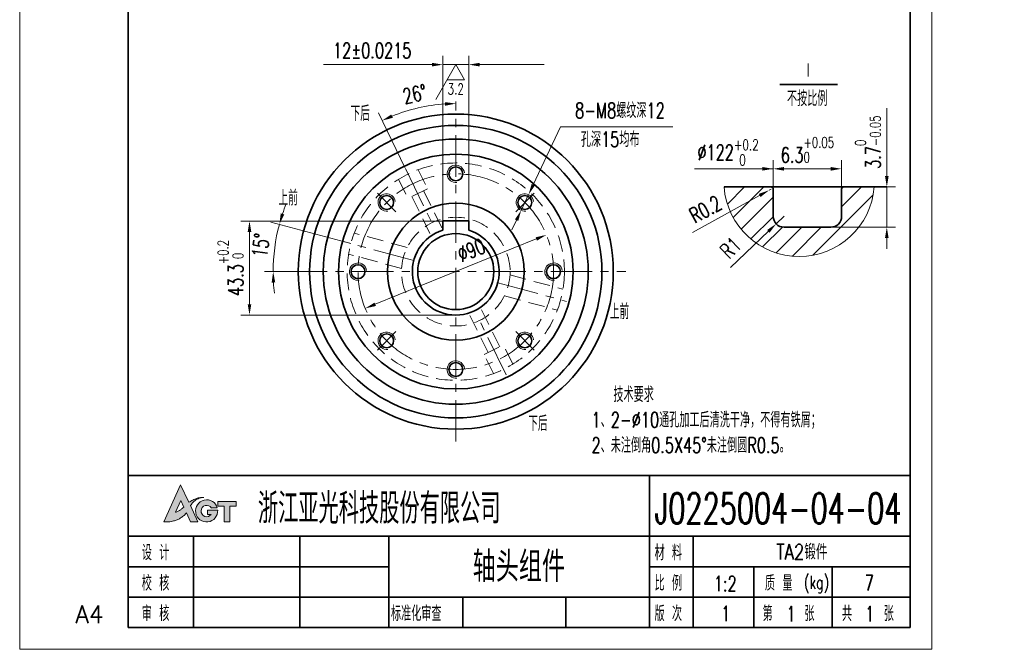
# Model space of a CAD drawing. Header units: millimetres. Extents: x -50 to 403, y -10 to 584.
# Tile 1 of 2: x -50 to 403, y -10 to 280. Entities that reach past the tile are written whole.
import ezdxf
from ezdxf.enums import TextEntityAlignment as Align

# ---------------------------------------------------------------- set-up
doc = ezdxf.new("R2010")
doc.units = ezdxf.units.MM
doc.header["$LTSCALE"] = 0.6
doc.linetypes.add('CENTER', pattern=[50.8, 31.75, -6.35, 6.35, -6.35])
doc.linetypes.add('DASHED', pattern=[19.05, 12.7, -6.35])
doc.layers.get('0').update_dxf_attribs({"lineweight": 35})
for name, color, linetype, lineweight in [('2细线层', 4, 'Continuous', 35), ('3中心线层', 1, 'CENTER', 35), ('4虚线层', 6, 'DASHED', 35), ('YGJ波浪线', 3, 'Continuous', 15), ('YGJ粗实线', 7, 'Continuous', 35), ('YGJ细实线', 3, 'Continuous', 15), ('YGJ细虚线', 2, 'DASHED', 15), ('尺寸线', 4, 'Continuous', 15), ('细实线', 2, 'Continuous', 15)]:
    doc.layers.add(name, color=color, linetype=linetype, lineweight=lineweight)
doc.layers.add('YGJ不打印图层', color=250, linetype='Continuous', lineweight=35, plot=False)
doc.styles.add('HC_GBDIM', font='romans', dxfattribs={"width": 0.667, "bigfont": 'gbcbig'})
doc.styles.add('标准', font='romans.shx', dxfattribs={"width": 0.7, "bigfont": 'hzdx.shx'})
doc.dimstyles.new('HC_GBDIM', dxfattribs={"dimtxt": 3.5, "dimasz": 2.5, "dimexe": 2, "dimexo": 0, "dimgap": 1.5, "dimtad": 1, "dimdec": 1, "dimzin": 0, "dimdsep": 46, "dimtxsty": 'HC_GBDIM', "dimcen": 2.5, "dimclrd": 3, "dimclre": 3, "dimclrt": 2, "dimadec": 0, "dimazin": 0, "dimtfac": 0.714286, "dimtdec": 1, "dimtmove": 0, "dimatfit": 3, "dimfxl": 1, "dimtzin": 0, "dimlwd": -1, "dimlwe": -1, "dimarcsym": 0})

# ---------------------------------------------------------------- blocks, each defined once
blk = doc.blocks.new('*U193')
at = {"layer": 'YGJ粗实线'}
for p, q in [((0, 0), (0, 287)), ((180, 287), (0, 287)), ((180, 287), (180, 0)), ((0, 0), (180, 0))]:
    blk.add_line(p, q, dxfattribs=at)
at = {"layer": 'YGJ细实线'}
for p, q in [((-25, -5), (-25, 292)), ((185, 292), (-25, 292)), ((185, 292), (185, -5)), ((-25, -5), (-25, 0)), ((-25, -5), (185, -5)), ((-25, -5), (0, -5))]:
    blk.add_line(p, q, dxfattribs=at)
at = {"layer": 'YGJ细虚线', "style": 'HC_GBDIM'}
blk.add_text('A4', height=4, dxfattribs=at).set_placement((-8.91, 3.04), align=Align.MIDDLE)
blk = doc.blocks.new('图标')
at = {"layer": 'YGJ细实线', "true_color": 0x0194a4}
h = blk.add_hatch(color=134, dxfattribs=at)
h.dxf.hatch_style = 1
edge = h.paths.add_edge_path()
edge.add_line((3171, -778.12), (3171.97, -780.18))
edge.add_line((3171.97, -780.18), (3173.62, -780.18))
edge.add_line((3173.62, -780.18), (3171.94, -776.47))
edge.add_spline(control_points=[(3171.94, -776.47), (3172.04, -776.33), (3172.28, -776.01), (3172.66, -775.54), (3173.17, -775.17), (3173.69, -774.88), (3174.3, -774.67), (3174.74, -774.61), (3174.99, -774.57)], knot_values=[0, 0, 0, 0, 0.506127, 1.21303, 1.808166, 2.393737, 2.961146, 3.730688, 3.730688, 3.730688, 3.730688], degree=3, periodic=0)
edge.add_spline(control_points=[(3174.99, -774.57), (3174.82, -774.57), (3174.47, -774.56), (3173.96, -774.65), (3173.44, -774.78), (3172.96, -774.98), (3172.46, -775.19), (3172.01, -775.44), (3171.7, -775.62), (3171.54, -775.71)], knot_values=[0, 0, 0, 0, 0.51474, 1.050592, 1.532108, 2.126606, 2.609842, 3.144291, 3.68733, 3.68733, 3.68733, 3.68733], degree=3, periodic=0)
edge.add_line((3171.54, -775.71), (3169.66, -771.68))
edge.add_line((3169.66, -771.68), (3165.83, -780.24))
edge.add_spline(control_points=[(3165.83, -780.24), (3166.43, -780.23), (3167.33, -780.21), (3168.46, -779.89), (3169.27, -779.6), (3169.96, -779.12), (3170.58, -778.65), (3170.88, -778.27), (3171, -778.12)], knot_values=[0, 0, 0, 0, 1.794018, 2.686483, 3.50397, 4.356695, 5.212459, 5.80159, 5.80159, 5.80159, 5.80159], degree=3, periodic=0)
edge = h.paths.add_edge_path(flags=16)
edge.add_spline(control_points=[(3170.4, -776.84), (3170.28, -776.94), (3170.07, -777.1), (3169.76, -777.36), (3169.45, -777.56), (3169.12, -777.78), (3168.79, -777.93), (3168.56, -777.98), (3168.46, -778.01)], knot_values=[0, 0, 0, 0, 0.461656, 0.781514, 1.214544, 1.57739, 1.966104, 2.284035, 2.284035, 2.284035, 2.284035], degree=3, periodic=0)
edge.add_line((3168.46, -778.01), (3169.69, -775.27))
edge.add_line((3169.69, -775.27), (3170.4, -776.84))
h = blk.add_hatch(color=134, dxfattribs=at)
h.dxf.hatch_style = 1
h.paths.add_polyline_path([(3178.21, -777.51), (3175.84, -777.51), (3175.84, -778.49), (3176.72, -778.49, -3.223034), (3176.78, -777.02), (3178.12, -777.02, 2.021246), (3175.66, -780.24, 0.434957)])
h = blk.add_hatch(color=134, dxfattribs=at)
h.dxf.hatch_style = 1
h.paths.add_polyline_path([(3178.27, -776.35), (3178.27, -776.62), (3179.71, -776.62), (3179.71, -780.24), (3181.02, -780.24), (3181.02, -776.62), (3182.47, -776.62), (3182.47, -775.51), (3178.27, -775.51)])
at = {"layer": 'YGJ细实线', "color": 134, "true_color": 0x0194a4}
for p, q in [((3165.83, -780.24), (3169.66, -771.68)), ((3171.54, -775.71), (3169.66, -771.68)), ((3168.46, -778.01), (3169.69, -775.27)), ((3170.4, -776.84), (3169.69, -775.27)), ((3173.62, -780.18), (3171.94, -776.47)), ((3176.78, -777.02), (3178.12, -777.02)), ((3178.27, -775.51), (3182.47, -775.51)), ((3178.27, -775.51), (3178.27, -776.35)), ((3178.27, -775.51), (3178.27, -776.62)), ((3178.27, -776.62), (3179.71, -776.62)), ((3179.71, -776.62), (3179.71, -780.24)), ((3181.02, -776.62), (3182.47, -776.62)), ((3181.02, -776.62), (3181.02, -780.24)), ((3182.47, -775.51), (3182.47, -776.62)), ((3171.97, -780.18), (3171, -778.12)), ((3175.84, -778.49), (3175.84, -777.51)), ((3175.84, -777.51), (3178.21, -777.51)), ((3175.84, -778.49), (3176.72, -778.49)), ((3171.97, -780.18), (3173.62, -780.18)), ((3179.71, -780.24), (3181.02, -780.24))]:
    blk.add_line(p, q, dxfattribs=at)
for centre, radius, start, end in [((3175.66, -777.69), 2.55, 15.2946, 4.0279), ((3175.68, -777.72), 1.3, 32.4416, 323.4921)]:
    blk.add_arc(centre, radius, start, end, dxfattribs=at)
for points in [[(3171.54, -775.71), (3172.01, -775.44), (3172.48, -775.19), (3172.92, -774.99), (3173.48, -774.78), (3173.95, -774.66), (3174.48, -774.58), (3174.99, -774.57)], [(3174.99, -774.57), (3174.23, -774.71), (3173.7, -774.9), (3173.18, -775.17), (3172.71, -775.53), (3172.24, -776.07), (3171.94, -776.47)], [(3168.46, -778.01), (3168.77, -777.92), (3169.12, -777.77), (3169.43, -777.57), (3169.79, -777.33), (3170.03, -777.13), (3170.4, -776.84)], [(3171, -778.12), (3170.62, -778.57), (3169.96, -779.12), (3169.24, -779.58), (3168.48, -779.88), (3167.62, -780.11), (3165.83, -780.24)]]:
    blk.add_spline(points, degree=3, dxfattribs=at)
blk = doc.blocks.new('HC_BTL_BLK')
at = {"layer": 'YGJ不打印图层'}
for p, q in [((-140.5, 21), (-140.5, 0)), ((-79.27, 7), (-79.27, 0))]:
    blk.add_line(p, q, dxfattribs=at)
at = {"layer": 'YGJ粗实线'}
for p, q in [((-180, 35), (0, 35)), ((-180, 35), (-180, 0)), ((-60, 35), (-60, 0)), ((0, 0), (0, 35)), ((-180, 21), (-60, 21)), ((-165, 21), (-165, 0)), ((-120, 21), (-120, 0)), ((-60, 21), (0, 21)), ((-50, 7), (-50, 21)), ((-120, 14), (-180, 14)), ((0, 14), (-60, 14)), ((-36, 7), (-36, 14)), ((-18, 7), (-18, 14)), ((-120, 7), (-180, 7)), ((-60, 7), (-120, 7)), ((-103, 7), (-103, 0)), ((0, 7), (-60, 7)), ((-60, 7), (-60, 0)), ((-60, 7), (-60, 0)), ((-50, 0), (-50, 7)), ((-36, 0), (-36, 7)), ((-18, 0), (-18, 7)), ((-180, 0), (0, 0))]:
    blk.add_line(p, q, dxfattribs=at)
at = {"layer": 'YGJ细实线'}
blk.add_blockref('图标', (-3337.63, 804.53), dxfattribs=at)
at = {"layer": 'YGJ粗实线', "style": '标准', "width": 0.7}
for s, height, p in [('设 计', 3.5, (-176.89, 15.48)), ('材 料', 3.5, (-58.86, 15.48)), ('校 核', 3.5, (-176.89, 8.48)), ('比 例', 3.5, (-58.86, 8.48)), ('质 量', 3.5, (-33.44, 8.48)), ('(kg)', 3, (-24.46, 8.9)), ('审 核', 3.5, (-176.89, 1.48)), ('标准化审查', 3.5, (-119.53, 1.48)), ('版 次', 3.5, (-58.86, 1.48)), ('第    张', 3.5, (-33.99, 1.48)), ('共    张', 3.5, (-15.73, 1.48))]:
    blk.add_text(s, height=height, dxfattribs=at).set_placement(p)
at = {"layer": 'YGJ粗实线', "style": '标准'}
for tag, p, width in [('设计', (-163.61, 15.42), 0.7), ('设计日期', (-139.9, 15.53), 0.5), ('校核', (-163.62, 8.27), 0.7), ('校核日期', (-139.91, 8.15), 0.5), ('审核', (-163.9, 1.17), 0.7), ('审核日期', (-139.93, 1.47), 0.5), ('标准化', (-102.02, 1.32), 0.7), ('标准化日期', (-78.22, 1.4), 0.5)]:
    blk.add_attdef(tag, p, '', height=3.5, dxfattribs=dict(at, width=width))
at = {"layer": 'YGJ细虚线', "style": '标准', "width": 0.7}
blk.add_text('浙江亚光科技股份有限公司', height=7, dxfattribs=at).set_placement((-150.17, 23.91))
at = {"layer": 'YGJ细虚线', "style": '标准'}
blk.add_attdef('图样代号', text='', height=7, dxfattribs=at).set_placement((-58.84, 23.93), (-2.02, 23.93), align=Align.FIT)
blk.add_attdef('图样名称', text='', height=7, rotation=359.9203, dxfattribs=at).set_placement((-118.11, 10.54), (-62.08, 10.46), align=Align.FIT)
at = {"layer": 'YGJ细虚线', "color": 2, "style": '标准'}
blk.add_attdef('材料名称', text='', height=3.5, dxfattribs=at).set_placement((-48.51, 15.65), (-1.4, 15.65), align=Align.FIT)
at = {"layer": 'YGJ细虚线', "style": '标准', "width": 0.7}
for tag, p in [('比例', (-42.58, 8.34)), ('版本号', (-42.46, 1.45)), ('页码', (-27.44, 1.39)), ('页数', (-9.32, 1.39))]:
    blk.add_attdef(tag, text='', height=3.5, dxfattribs=at).set_placement(p, align=Align.CENTER)
at = {"layer": 'YGJ细虚线', "color": 2, "style": '标准', "width": 0.7}
blk.add_attdef('重量', text='', height=3.5, dxfattribs=at).set_placement((-9.41, 8.55), align=Align.CENTER)
blk = doc.blocks.new('*D304')
at = {"layer": 'YGJ细实线', "color": 3}
for p, q in [((144.78, 187.08), (144.78, 263.03)), ((156.78, 187.08), (156.78, 263.03)), ((139.78, 259.03), (89.81, 259.03)), ((156.78, 259.03), (144.78, 259.03)), ((161.78, 259.03), (166.78, 259.03))]:
    blk.add_line(p, q, dxfattribs=at)
for points in [[(139.78, 258.2), (139.78, 259.87), (144.78, 259.03)], [(161.78, 259.87), (161.78, 258.2), (156.78, 259.03)]]:
    blk.add_solid(points, dxfattribs=at)
at = {"layer": 'YGJ细实线', "color": 2, "insert": (112.29, 265.53), "char_height": 7, "attachment_point": 5, "style": '标准'}
blk.add_mtext('12%%P0.0215', dxfattribs=at)
blk = doc.blocks.new('*D348')
at = {"layer": 'YGJ细实线', "color": 3}
blk.add_line((187.85, 178.81), (113.71, 148.75), dxfattribs=at)
for points in [[(188.16, 178.04), (187.53, 179.58), (192.48, 180.69)], [(113.39, 149.53), (114.02, 147.98), (109.07, 146.87)]]:
    blk.add_solid(points, dxfattribs=at)
at = {"layer": 'YGJ细实线', "color": 2, "insert": (157.91, 173.69), "char_height": 7, "attachment_point": 5, "rotation": 22.0672, "style": '标准'}
blk.add_mtext('%%c90{}{{\\H0.7x;}{}}', dxfattribs=at)
blk = doc.blocks.new('*D347')
at = {"layer": 'YGJ细实线', "color": 3}
for p, q in [((150.78, 187.08), (51.8, 187.08)), ((55.8, 148.78), (55.8, 182.08)), ((150.78, 143.78), (51.8, 143.78))]:
    blk.add_line(p, q, dxfattribs=at)
for points in [[(56.63, 182.08), (54.97, 182.08), (55.8, 187.08)], [(54.97, 148.78), (56.63, 148.78), (55.8, 143.78)]]:
    blk.add_solid(points, dxfattribs=at)
at = {"layer": 'YGJ细实线', "color": 2, "insert": (47.08, 165.43), "char_height": 7, "attachment_point": 5, "rotation": 90, "style": '标准'}
blk.add_mtext('43.3{}{{\\H0.7x;{\\S+0.2^  0;}}{}}', dxfattribs=at)
blk = doc.blocks.new('*D327')
at = {"layer": 'YGJ细实线', "color": 3}
blk.add_line((127.39, 211.72), (115.12, 236.88), dxfattribs=at)
blk.add_arc((150.78, 163.78), 77.33, 93.7053, 112.2947, dxfattribs=at)
for points in [[(145.81, 240.12), (145.75, 241.78), (150.78, 241.11)], [(121.1, 236.09), (121.78, 234.57), (116.88, 233.28)]]:
    blk.add_solid(points, dxfattribs=at)
at = {"layer": 'YGJ细实线', "color": 2, "insert": (131.92, 245.46), "char_height": 7, "attachment_point": 5, "rotation": 13, "style": '标准'}
blk.add_mtext('26%%d', dxfattribs=at)
blk = doc.blocks.new('*D329')
at = {"layer": 'YGJ细实线', "color": 3}
for p, q in [((296.92, 201.05), (296.92, 215.1)), ((328.42, 201.73), (328.42, 215.1)), ((301.92, 211.1), (323.42, 211.1))]:
    blk.add_line(p, q, dxfattribs=at)
for points in [[(301.92, 211.93), (301.92, 210.26), (296.92, 211.1)], [(323.42, 210.26), (323.42, 211.93), (328.42, 211.1)]]:
    blk.add_solid(points, dxfattribs=at)
at = {"layer": 'YGJ细实线', "color": 2, "insert": (312.67, 219.8), "char_height": 7, "attachment_point": 5, "style": '标准'}
blk.add_mtext('{6.3{\\H0.6978x;\\S+0.05^ 0;}}', dxfattribs=at)
blk = doc.blocks.new('*D330')
at = {"layer": 'YGJ细实线', "color": 3}
for p, q in [((349.22, 207.73), (349.22, 238.97)), ((349.22, 207.73), (349.22, 212.73)), ((337.28, 202.73), (353.22, 202.73)), ((349.22, 184.23), (349.22, 202.73)), ((320.69, 184.23), (353.22, 184.23)), ((349.22, 179.23), (349.22, 174.23))]:
    blk.add_line(p, q, dxfattribs=at)
for points in [[(348.39, 207.73), (350.05, 207.73), (349.22, 202.73)], [(350.05, 179.23), (348.39, 179.23), (349.22, 184.23)]]:
    blk.add_solid(points, dxfattribs=at)
at = {"layer": 'YGJ细实线', "color": 2, "insert": (340.52, 223.35), "char_height": 7, "attachment_point": 5, "rotation": 90, "style": '标准'}
blk.add_mtext('{3.7{\\H0.6978x;\\S0^ -0.05;}}', dxfattribs=at)
blk = doc.blocks.new('*D331')
at = {"layer": 'YGJ细实线', "color": 3}
for p, q in [((301.92, 189.23), (298.3, 185.78)), ((294.68, 182.33), (277.29, 165.76))]:
    blk.add_line(p, q, dxfattribs=at)
blk.add_solid([(295.25, 181.73), (294.1, 182.93), (298.3, 185.78)], dxfattribs=at)
at = {"layer": 'YGJ细实线', "color": 2, "insert": (277.34, 174.79), "char_height": 7, "attachment_point": 5, "rotation": 43.6165, "style": '标准'}
blk.add_mtext('R1', dxfattribs=at)
blk = doc.blocks.new('*D332')
at = {"layer": 'YGJ细实线', "color": 3}
for p, q in [((295.92, 201.73), (295.04, 201.24)), ((290.66, 198.82), (259.71, 181.72))]:
    blk.add_line(p, q, dxfattribs=at)
blk.add_solid([(291.07, 198.1), (290.26, 199.55), (295.04, 201.24)], dxfattribs=at)
at = {"layer": 'YGJ细实线', "color": 2, "insert": (265.73, 192.47), "char_height": 7, "attachment_point": 5, "rotation": 28.9243, "style": '标准'}
blk.add_mtext('R0.2', dxfattribs=at)
blk = doc.blocks.new('*D349')
at = {"layer": 'YGJ细实线', "color": 3}
for p, q in [((186.44, 203.74), (199.06, 230.48)), ((250.65, 230.48), (199.06, 230.48)), ((180.89, 191.98), (184.3, 199.22)), ((178.75, 187.46), (176.62, 182.94))]:
    blk.add_line(p, q, dxfattribs=at)
for points in [[(185.69, 204.1), (187.19, 203.38), (184.3, 199.22)], [(179.51, 187.11), (178, 187.82), (180.89, 191.98)]]:
    blk.add_solid(points, dxfattribs=at)
at = {"layer": 'YGJ细实线', "color": 2, "insert": (226.36, 237.91), "char_height": 7, "attachment_point": 5, "style": '标准'}
blk.add_mtext('8-M8螺纹深12{}{{\\H0.7x;}{}}', dxfattribs=at)
blk = doc.blocks.new('*D334')
at = {"layer": 'YGJ细实线', "color": 3}
for p, q in [((102.48, 176.72), (65.69, 186.58)), ((72.55, 163.78), (62.69, 163.78))]:
    blk.add_line(p, q, dxfattribs=at)
for start, end in [(158.1852, 161.5926), (165, 180), (183.4074, 186.8148)]:
    blk.add_arc((150.78, 163.78), 84.09, start, end, dxfattribs=at)
for points in [[(70.19, 190.57), (71.79, 190.09), (69.55, 185.54)], [(67.67, 158.81), (66, 158.76), (66.69, 163.78)]]:
    blk.add_solid(points, dxfattribs=at)
at = {"layer": 'YGJ细实线', "color": 2, "insert": (61, 175.89), "char_height": 7, "attachment_point": 5, "rotation": 82.3196, "style": '标准'}
blk.add_mtext('15%%d', dxfattribs=at)
blk = doc.blocks.new('粗糙度')
at = {"layer": '尺寸线'}
for p, q in [((0, 0), (4.62, 8)), ((0, 0), (-2.02, 3.5)), ((-2.02, 3.5), (2.02, 3.5))]:
    blk.add_line(p, q, dxfattribs=at)
at = {"layer": '尺寸线', "lineweight": -3, "style": '标准', "width": 0.7}
blk.add_attdef('粗糙度', text='', height=2.5, dxfattribs=at).set_placement((0.01, 5.6), align=Align.MIDDLE)

msp = doc.modelspace()

# ---------------------------------------------------------------- hatches: boundary and pattern name
at = {"layer": '细实线'}
h = msp.add_hatch(dxfattribs=at)
h.set_pattern_fill('ANSI31', color=2, scale=2, style=0)
h.set_pattern_definition([(45, (0, -27.0546), (-4.49013, 4.49013), [])])
h.paths.add_polyline_path([(274.296, 202.727, 0.9243445), (343.423, 202.727), (329.416, 202.727, 0.4142136), (328.416, 201.727), (328.416, 189.227, -0.4142136), (323.416, 184.227), (301.916, 184.227, -0.4142136), (296.916, 189.227), (296.916, 201.727, 0.4142136), (295.916, 202.727)])

# ---------------------------------------------------------------- linework, layer by layer
at = {"ltscale": 10}
for p, q in [((299.962, 249.83), (326.558, 249.83)), ((274.296, 202.727), (329.416, 202.727)), ((296.916, 201.727), (296.916, 189.227)), ((328.416, 201.727), (328.416, 189.227)), ((329.416, 202.727), (349.222, 202.727)), ((156.777, 187.081), (144.777, 187.081)), ((144.777, 187.081), (144.777, 182.86)), ((156.777, 187.081), (156.777, 182.86)), ((301.916, 184.227), (323.416, 184.227))]:
    msp.add_line(p, q, dxfattribs=at)
for centre, radius in [((150.777, 163.781), 72.5), ((150.777, 163.781), 67.3), ((150.777, 163.781), 61), ((150.777, 163.781), 54), ((150.777, 208.781), 3.2), ((118.957, 195.601), 3.2), ((150.777, 163.781), 31.5), ((182.597, 195.601), 3.2), ((150.777, 163.781), 17.5), ((105.777, 163.781), 3.2), ((195.777, 163.781), 3.2), ((118.957, 131.961), 3.2), ((182.597, 131.961), 3.2), ((150.777, 118.781), 3.2)]:
    msp.add_circle(centre, radius, dxfattribs=at)
for centre, radius, start, end in [((295.916, 201.727), 1, 0, 90), ((329.416, 201.727), 1, 90, 180), ((301.916, 189.227), 5, 180, 270), ((323.416, 189.227), 5, 270, 0), ((150.777, 163.781), 20, 107.4576, 72.5424)]:
    msp.add_arc(centre, radius, start, end, dxfattribs=at)
at = {"layer": '2细线层', "lineweight": 15}
for centre in [(150.777, 208.781), (118.957, 195.601), (182.597, 195.601), (105.777, 163.781), (195.777, 163.781), (118.957, 131.961), (182.597, 131.961), (150.777, 118.781)]:
    msp.add_arc(centre, 4, 7.2, 277.2, dxfattribs=at)
at = {"layer": '3中心线层', "lineweight": 15}
for p, q in [((150.777, 85.55), (150.777, 242.012)), ((127.627, 211.245), (139.818, 186.251)), ((114.715, 199.843), (123.2, 191.358)), ((186.839, 199.843), (178.354, 191.358)), ((131.459, 168.957), (99.767, 177.449)), ((72.546, 163.781), (229.008, 163.781)), ((170.096, 158.604), (201.787, 150.113)), ((173.927, 116.316), (161.736, 141.311)), ((114.715, 127.718), (123.2, 136.204)), ((186.839, 127.718), (178.354, 136.204))]:
    msp.add_line(p, q, dxfattribs=at)
msp.add_circle((150.777, 163.781), 45, dxfattribs=at)
at = {"layer": '4虚线层', "lineweight": 15}
for p, q in [((133.462, 210.687), (137.736, 201.924)), ((124.474, 206.303), (128.748, 197.541)), ((137.736, 201.924), (128.748, 197.541)), ((135.939, 201.048), (145.915, 180.592)), ((130.546, 198.417), (140.523, 177.962)), ((128.411, 174.95), (104.017, 181.486)), ((125.823, 165.291), (101.429, 171.827)), ((175.731, 162.271), (200.125, 155.734)), ((171.008, 129.144), (161.031, 149.6)), ((173.143, 152.611), (197.537, 146.075)), ((165.616, 126.514), (155.639, 146.97)), ((163.818, 125.637), (172.806, 130.021)), ((177.08, 121.258), (172.806, 130.021)), ((168.092, 116.874), (163.818, 125.637))]:
    msp.add_line(p, q, dxfattribs=at)
for radius in [50, 25]:
    msp.add_circle((150.777, 163.781), radius, dxfattribs=at)
at = {"layer": 'YGJ细实线'}
msp.add_line((166.777, 259.034), (191.503, 259.034), dxfattribs=at)
at = {"layer": '细实线'}
msp.add_arc((308.859, 205.449), 34.671, 184.50284, 355.49716, dxfattribs=at)

# ---------------------------------------------------------------- block references
at = {"layer": 'YGJ波浪线', "ltscale": 2, "xscale": 2, "yscale": 2, "zscale": 2}
msp.add_blockref('*U193', (0, 0), dxfattribs=at)
at = {"layer": 'YGJ波浪线', "ltscale": 2}
ref = msp.add_blockref('HC_BTL_BLK', (360, 0), dxfattribs=dict(at, xscale=2, yscale=2, zscale=2))
ref.add_attrib('图样名称', '轴头组件', dxfattribs={"layer": 'YGJ细虚线', "height": 14, "rotation": 359.92028, "style": '标准', "width": 0.8}).set_placement((179.808, 21.003), align=Align.CENTER)
ref.add_attrib('图样代号', 'J0225004-04-04', dxfattribs={"layer": 'YGJ细虚线', "height": 14, "style": '标准', "width": 0.595959}).set_placement((242.322, 47.864), (355.951, 47.864), align=Align.FIT)
ref.add_attrib('比例', '1:2', dxfattribs={"layer": 'YGJ细虚线', "height": 7, "style": '标准', "width": 0.7}).set_placement((274.844, 16.68), align=Align.CENTER)
ref.add_attrib('页码', '1', dxfattribs={"layer": 'YGJ细虚线', "height": 7, "style": '标准', "width": 0.7}).set_placement((305.112, 2.781), align=Align.CENTER)
ref.add_attrib('页数', '1', dxfattribs={"layer": 'YGJ细虚线', "height": 7, "style": '标准', "width": 0.7}).set_placement((341.351, 2.781), align=Align.CENTER)
ref.add_attrib('版本号', '1', dxfattribs={"layer": 'YGJ细虚线', "height": 7, "style": '标准', "width": 0.7}).set_placement((275.085, 2.908), align=Align.CENTER)
ref.add_attrib('材料名称', 'TA2锻件', dxfattribs={"layer": 'YGJ细虚线', "color": 2, "height": 7, "style": '标准', "width": 0.8}).set_placement((310.088, 31.308), align=Align.CENTER)
ref.add_attrib('重量', '7', dxfattribs={"layer": 'YGJ细虚线', "color": 2, "height": 7, "style": '标准', "width": 0.7}).set_placement((341.18, 17.1), align=Align.CENTER)
at = {"layer": '尺寸线'}
ref = msp.add_blockref('粗糙度', (150.777, 259.034), dxfattribs=dict(at, xscale=2, yscale=2, zscale=2, rotation=180))
ref.add_attrib('粗糙度', '3.2', dxfattribs={"lineweight": -3, "height": 5, "style": '标准', "width": 0.7}).set_placement((150.765, 247.827), align=Align.MIDDLE)

# ---------------------------------------------------------------- texts
at = {"layer": 'YGJ细实线', "color": 2, "style": '标准', "width": 0.667}
msp.add_text('上前', height=7, dxfattribs=at).set_placement((69.168, 194.231))
at = {"layer": 'YGJ细实线', "color": 2, "insert": (276.127, 218.637), "char_height": 7, "attachment_point": 5, "style": '标准'}
msp.add_mtext('\\A1;%%C122{}{\\H0.7143X;\\S+0.2^  0;}', dxfattribs=at)
at = {"layer": '细实线', "style": '标准', "width": 0.7}
for s, p in [('Ⅰ', (313.036, 252.784)), ('不按比例', (312.575, 239.919))]:
    msp.add_text(s, height=7, dxfattribs=at).set_placement(p, align=Align.CENTER)
at = {"layer": '细实线', "style": '标准', "width": 0.667}
for s, p in [('下后', (102.345, 233.12)), ('上前', (221.734, 141.912)), ('下后', (184.168, 90.428))]:
    msp.add_text(s, height=7, dxfattribs=at).set_placement(p)
at = {"layer": '细实线', "char_height": 7, "attachment_point": 1, "style": '标准'}
for s, insert, width in [('孔深15均布', (208.346, 228.143), 57.50075), ('   技术要求   \\P1、2-%%c10通孔加工后清洗干净，不得有铁屑；\\P2、未注倒角0.5X45%%D未注倒圆R0.5。', (213.263, 110.752), 137.49365)]:
    msp.add_mtext(s, dxfattribs=dict(at, insert=insert, width=width))

# ---------------------------------------------------------------- dimensions: what is measured, and where the dimension line sits
at = {"layer": 'YGJ细实线'}
for base, p1, p2, text, picture, middle in [((144.777, 259.034), (156.777, 187.081), (144.777, 187.081), '12%%P0.0215', '*D304', (112.294, 259.034)), ((328.416, 211.097), (296.916, 201.052), (328.416, 201.727), '{6.3{\\H0.6978x;\\S+0.05^ 0;}}', '*D329', (312.666, 211.097))]:
    dim = msp.add_linear_dim(base=base, p1=p1, p2=p2, text=text, dimstyle='HC_GBDIM', override={"dimscale": 2, "dimdec": 0, "dimtxsty": '标准'}, dxfattribs=at)
    dim.commit()
    dim.dimension.update_dxf_attribs({"geometry": picture, "text_midpoint": middle, "dimtype": 160})
dim = msp.add_angular_dim_2l(base=(139.124, 240.228), line1=((127.393, 211.725), (139.818, 186.251)), line2=((150.777, 85.55), (150.777, 242.012)), dimstyle='HC_GBDIM', override={"dimscale": 2, "dimdec": 0, "dimtxsty": '标准'}, dxfattribs=at)
dim.commit()
dim.dimension.update_dxf_attribs({"geometry": '*D327', "text_midpoint": (131.919, 245.463)})
for base, p1, p2, text, override, picture, middle in [((349.222, 202.727), (320.689, 184.227), (337.281, 202.727), '{3.7{\\H0.6978x;\\S0^ -0.05;}}', {"dimscale": 2, "dimdec": 0, "dimtxsty": '标准'}, '*D330', (349.222, 223.35)), ((55.8, 187.081), (150.777, 143.781), (150.777, 187.081), '43.3{}{{\\H0.7x;{\\S+0.2^  0;}}{}}', {"dimscale": 2, "dimdec": 2, "dimtxsty": '标准'}, '*D347', (55.8, 165.431))]:
    dim = msp.add_linear_dim(base=base, p1=p1, p2=p2, angle=90, text=text, dimstyle='HC_GBDIM', override=override, dxfattribs=at)
    dim.commit()
    dim.dimension.update_dxf_attribs({"geometry": picture, "text_midpoint": middle, "dimtype": 160})
for p1, p2, text, override, picture, middle in [((180.889, 191.983), (184.304, 199.218), '8-M8螺纹深12{}{{\\H0.7x;}{}}', {"dimscale": 2, "dimtoh": 1, "dimdec": 2, "dimlfac": 1, "dimtxsty": '标准', "dimtix": 0, "dimtofl": 1, "dimtmove": 0, "dimatfit": 3}, '*D349', (226.357, 230.484)), ((109.074, 146.875), (192.481, 180.687), '%%c90{}{{\\H0.7x;}{}}', {"dimscale": 2, "dimtoh": 2, "dimdec": 2, "dimlfac": 1, "dimtxsty": '标准', "dimtix": 0, "dimtofl": 0, "dimtmove": 0, "dimatfit": 0}, '*D348', (160.356, 167.664))]:
    dim = msp.add_diameter_dim_2p(p1=p1, p2=p2, text=text, dimstyle='HC_GBDIM', override=override, dxfattribs=at)
    dim.commit()
    dim.dimension.update_dxf_attribs({"geometry": picture, "text_midpoint": middle, "dimtype": 163})
for center, mpoint, text, picture, middle in [((295.916, 201.727), (295.04, 201.243), 'R0.2', '*D332', (268.869, 186.781)), ((301.916, 189.227), (298.296, 185.778), 'R1', '*D331', (281.828, 170.087))]:
    dim = msp.add_radius_dim(center=center, mpoint=mpoint, text=text, dimstyle='HC_GBDIM', override={"dimscale": 2, "dimdec": 0, "dimtxsty": '标准'}, dxfattribs=at)
    dim.commit()
    dim.dimension.update_dxf_attribs({"geometry": picture, "text_midpoint": middle, "dimtype": 164})
dim = msp.add_angular_dim_2l(base=(67.009, 171.11), line1=((131.459, 168.957), (102.481, 176.722)), line2=((72.546, 163.781), (229.008, 163.781)), dimstyle='HC_GBDIM', override={"dimscale": 2, "dimdec": 0, "dimtxsty": '标准'}, dxfattribs=at)
dim.commit()
dim.dimension.update_dxf_attribs({"geometry": '*D334', "text_midpoint": (67.443, 175.019), "dimtype": 162})

# ---------------------------------------------------------------- leaders
msp.add_leader([(296.916, 211.097), (260.74, 211.097)], dimstyle='HC_GBDIM', override={"dimscale": 2, "dimgap": 1.5, "dimtad": 0}, dxfattribs=at)

doc.saveas('drawing.dxf')
